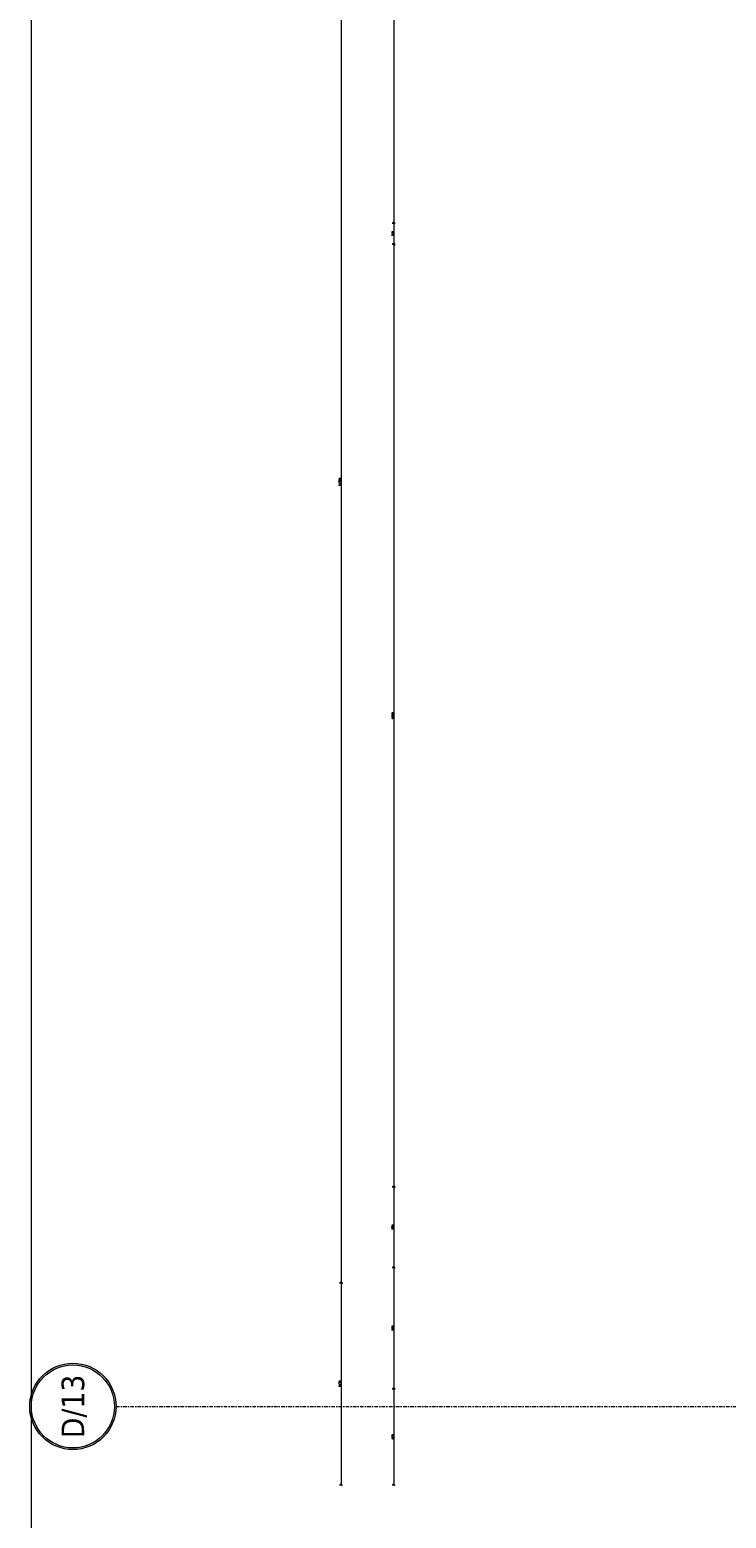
# Model space of a CAD drawing. Header units: millimetres. Extents: x -1893473 to 1546619, y -568027 to 942944.
# Tile 6 of 256: x 132563 to 137503, y -513772 to -503224. Entities that reach past the tile are written whole.
import ezdxf
from ezdxf.enums import TextEntityAlignment as Align

# ---------------------------------------------------------------- set-up
doc = ezdxf.new("R2010")
doc.units = ezdxf.units.MM
doc.header["$LTSCALE"] = 0.2
doc.linetypes.add('DASHDOT', pattern=[25.4, 12.7, -6.35, 0, -6.35])
doc.layers.get('0').update_dxf_attribs({"lineweight": 0})
for name, color, linetype, lineweight in [('!! 0_Opis_pom', 9, 'Continuous', 13), ('!! 0_Osie', 1, 'DASHDOT', 13), ('!! 1_OPIS POM NOWE', 140, 'Continuous', 5), ('!! wymiary osi', 250, 'Continuous', 9), ('0-osie-tx', 66, 'Continuous', 9), ('P-Opis nadproża', 150, 'Continuous', 9), ('P-Osie', 1, 'DASHDOT', 18)]:
    doc.layers.add(name, color=color, linetype=linetype, lineweight=lineweight)
doc.layers.add('!! 0_ramki', color=251, linetype='Continuous', lineweight=9, plot=False)
doc.styles.add('ARIAL', font='tahoma.ttf')
doc.styles.add('TAHOMA', font='tahoma.ttf')
doc.styles.add('TXT', font='simplex.shx')
doc.dimstyles.new('DIM50', dxfattribs={"dimscale": 5, "dimtxt": 2.5, "dimasz": 1.5, "dimexe": 0, "dimexo": 0, "dimgap": 0.5, "dimtad": 1, "dimdec": 4, "dimrnd": 0.5, "dimdsep": 46, "dimtxsty": 'TXT', "dimblk1": 'TICK1', "dimblk2": 'TICK1', "dimsah": 1, "dimcen": 0, "dimse1": 1, "dimse2": 1, "dimclrd": 1, "dimclre": 7, "dimclrt": 9, "dimadec": 0, "dimazin": 0, "dimtfac": 1, "dimtdec": 4, "dimtmove": 2, "dimatfit": 3, "dimldrblk": 'TICK1', "dimfxl": 1, "dimtolj": 1, "dimarcsym": 0})

# ---------------------------------------------------------------- blocks, each defined once
blk = doc.blocks.new('*U12')
h = blk.add_hatch(color=256)
edge = h.paths.add_edge_path()
edge.add_arc((0, 0), 30.6, 0, 360)
edge = h.paths.add_edge_path(flags=17)
edge.add_arc((0, 0), 29.4, 0, 360)
for radius in [30.6, 29.4]:
    blk.add_circle((0, 0), radius)
at = {"style": 'TAHOMA', "flags": 8}
blk.add_attdef('ANSICHTSNUMMER', text='', height=16, dxfattribs=at).set_placement((0, 0), align=Align.MIDDLE_CENTER)
blk = doc.blocks.new('BLOK OSI')
at = {"layer": 'P-Osie'}
blk.add_lwpolyline([(48625.5, -199526.1), (52491.5, -199526.1)], dxfattribs=at)
at = {"layer": '0-osie-tx'}
ref = blk.add_blockref('*U12', (48594.9, -199526.1), dxfattribs=dict(at, rotation=270))
ref.add_attrib('ANSICHTSNUMMER', 'D/13', dxfattribs={"layer": '0', "height": 16, "rotation": 90, "style": 'TAHOMA', "flags": 8}).set_placement((48594.9, -199526.1), align=Align.MIDDLE_CENTER)
blk = doc.blocks.new('TICK1')
at = {"color": 2}
blk.add_line((-1, -1), (1, 1), dxfattribs=at)
at = {"color": 0}
for p, q in [((0, 0), (-1, 0)), ((0, -1.4), (0, 1.4))]:
    blk.add_line(p, q, dxfattribs=at)
blk = doc.blocks.new('*D1307')
at = {"layer": '!! wymiary osi', "color": 1, "lineweight": -2, "transparency": 16777216}
blk.add_line((263004, -506661), (263004, -517996), dxfattribs=at)
at = {"layer": 'DEFPOINTS', "color": 0, "transparency": 16777216}
for p in [(267440, -506654), (263004, -518004), (266660, -518004)]:
    blk.add_point(p, dxfattribs=at)
at = {"layer": '!! wymiary osi', "color": 1, "lineweight": -2, "transparency": 16777216, "xscale": 7.5, "yscale": 7.5, "zscale": 7.5}
for p, rotation in [((263004, -506654), 90), ((263004, -518004), 270)]:
    blk.add_blockref('TICK1', p, dxfattribs=dict(at, rotation=rotation))
at = {"layer": '!! wymiary osi', "color": 9, "transparency": 16777216, "insert": (262995, -512329), "char_height": 12.5, "attachment_point": 5, "rotation": 90, "style": 'TXT'}
blk.add_mtext('\\A1;11350', dxfattribs=at)
blk = doc.blocks.new('*D1308')
at = {"layer": '!! wymiary osi', "color": 1, "lineweight": -2, "transparency": 16777216}
blk.add_line((263004, -518011), (263004, -519426), dxfattribs=at)
at = {"layer": 'DEFPOINTS', "color": 0, "transparency": 16777216}
for p in [(266660, -518004), (263004, -519434), (270260, -519434)]:
    blk.add_point(p, dxfattribs=at)
at = {"layer": '!! wymiary osi', "color": 1, "lineweight": -2, "transparency": 16777216, "xscale": 7.5, "yscale": 7.5, "zscale": 7.5}
for p, rotation in [((263004, -518004), 90), ((263004, -519434), 270)]:
    blk.add_blockref('TICK1', p, dxfattribs=dict(at, rotation=rotation))
at = {"layer": '!! wymiary osi', "color": 9, "transparency": 16777216, "insert": (262995, -518719), "char_height": 12.5, "attachment_point": 5, "rotation": 90, "style": 'TXT'}
blk.add_mtext('\\A1;1430', dxfattribs=at)
blk = doc.blocks.new('*D1314')
at = {"layer": '!! wymiary osi', "color": 1, "lineweight": -2, "transparency": 16777216}
blk.add_line((263377, -507111), (263377, -510486), dxfattribs=at)
at = {"layer": 'DEFPOINTS', "color": 0, "transparency": 16777216}
for p in [(268110, -507104), (263377, -510494), (268110, -510494)]:
    blk.add_point(p, dxfattribs=at)
at = {"layer": '!! wymiary osi', "color": 1, "lineweight": -2, "transparency": 16777216, "xscale": 7.5, "yscale": 7.5, "zscale": 7.5}
for p, rotation in [((263377, -507104), 90), ((263377, -510494), 270)]:
    blk.add_blockref('TICK1', p, dxfattribs=dict(at, rotation=rotation))
at = {"layer": '!! wymiary osi', "color": 9, "transparency": 16777216, "insert": (263369, -508799), "char_height": 12.5, "attachment_point": 5, "rotation": 90, "style": 'TXT'}
blk.add_mtext('\\A1;3390', dxfattribs=at)
blk = doc.blocks.new('*D1315')
at = {"layer": '!! wymiary osi', "color": 1, "lineweight": -2, "transparency": 16777216}
blk.add_line((263377, -510501), (263377, -510636), dxfattribs=at)
at = {"layer": 'DEFPOINTS', "color": 0, "transparency": 16777216}
for p in [(268110, -510494), (263377, -510644), (268110, -510644)]:
    blk.add_point(p, dxfattribs=at)
at = {"layer": '!! wymiary osi', "color": 1, "lineweight": -2, "transparency": 16777216, "xscale": 7.5, "yscale": 7.5, "zscale": 7.5}
for p, rotation in [((263377, -510494), 90), ((263377, -510644), 270)]:
    blk.add_blockref('TICK1', p, dxfattribs=dict(at, rotation=rotation))
at = {"layer": '!! wymiary osi', "color": 9, "transparency": 16777216, "insert": (263369, -510569), "char_height": 12.5, "attachment_point": 5, "rotation": 90, "style": 'TXT'}
blk.add_mtext('\\A1;150', dxfattribs=at)
blk = doc.blocks.new('*D1316')
at = {"layer": '!! wymiary osi', "color": 1, "lineweight": -2, "transparency": 16777216}
blk.add_line((263377, -510651), (263377, -517316), dxfattribs=at)
at = {"layer": 'DEFPOINTS', "color": 0, "transparency": 16777216}
for p in [(268110, -510644), (263377, -517324), (268110, -517324)]:
    blk.add_point(p, dxfattribs=at)
at = {"layer": '!! wymiary osi', "color": 1, "lineweight": -2, "transparency": 16777216, "xscale": 7.5, "yscale": 7.5, "zscale": 7.5}
for p, rotation in [((263377, -510644), 90), ((263377, -517324), 270)]:
    blk.add_blockref('TICK1', p, dxfattribs=dict(at, rotation=rotation))
at = {"layer": '!! wymiary osi', "color": 9, "transparency": 16777216, "insert": (263369, -513984), "char_height": 12.5, "attachment_point": 5, "rotation": 90, "style": 'TXT'}
blk.add_mtext('\\A1;6680', dxfattribs=at)
blk = doc.blocks.new('*D1317')
at = {"layer": '!! wymiary osi', "color": 1, "lineweight": -2, "transparency": 16777216}
blk.add_line((263377, -517331), (263377, -517886), dxfattribs=at)
at = {"layer": 'DEFPOINTS', "color": 0, "transparency": 16777216}
for p in [(268110, -517324), (263377, -517894), (268110, -517894)]:
    blk.add_point(p, dxfattribs=at)
at = {"layer": '!! wymiary osi', "color": 1, "lineweight": -2, "transparency": 16777216, "xscale": 7.5, "yscale": 7.5, "zscale": 7.5}
for p, rotation in [((263377, -517324), 90), ((263377, -517894), 270)]:
    blk.add_blockref('TICK1', p, dxfattribs=dict(at, rotation=rotation))
at = {"layer": '!! wymiary osi', "color": 9, "transparency": 16777216, "insert": (263369, -517609), "char_height": 12.5, "attachment_point": 5, "rotation": 90, "style": 'TXT'}
blk.add_mtext('\\A1;570', dxfattribs=at)
blk = doc.blocks.new('*D1318')
at = {"layer": '!! wymiary osi', "color": 1, "lineweight": -2, "transparency": 16777216}
blk.add_line((263377, -517901), (263377, -518746), dxfattribs=at)
at = {"layer": 'DEFPOINTS', "color": 0, "transparency": 16777216}
for p in [(268110, -517894), (263377, -518754), (270980, -518754)]:
    blk.add_point(p, dxfattribs=at)
at = {"layer": '!! wymiary osi', "color": 1, "lineweight": -2, "transparency": 16777216, "xscale": 7.5, "yscale": 7.5, "zscale": 7.5}
for p, rotation in [((263377, -517894), 90), ((263377, -518754), 270)]:
    blk.add_blockref('TICK1', p, dxfattribs=dict(at, rotation=rotation))
at = {"layer": '!! wymiary osi', "color": 9, "transparency": 16777216, "insert": (263369, -518324), "char_height": 12.5, "attachment_point": 5, "rotation": 90, "style": 'TXT'}
blk.add_mtext('\\A1;860', dxfattribs=at)
blk = doc.blocks.new('*D1319')
at = {"layer": '!! wymiary osi', "color": 1, "lineweight": -2, "transparency": 16777216}
blk.add_line((263377, -518761), (263377, -519426), dxfattribs=at)
at = {"layer": 'DEFPOINTS', "color": 0, "transparency": 16777216}
for p in [(270980, -518754), (263377, -519434), (271030, -519434)]:
    blk.add_point(p, dxfattribs=at)
at = {"layer": '!! wymiary osi', "color": 1, "lineweight": -2, "transparency": 16777216, "xscale": 7.5, "yscale": 7.5, "zscale": 7.5}
for p, rotation in [((263377, -518754), 90), ((263377, -519434), 270)]:
    blk.add_blockref('TICK1', p, dxfattribs=dict(at, rotation=rotation))
at = {"layer": '!! wymiary osi', "color": 9, "transparency": 16777216, "insert": (263369, -519094), "char_height": 12.5, "attachment_point": 5, "rotation": 90, "style": 'TXT'}
blk.add_mtext('\\A1;680', dxfattribs=at)
blk = doc.blocks.new('A$C2EB40A8D')
at = {"layer": '!! 0_ramki'}
blk.add_lwpolyline([(-31093.9525, 4834.99151), (10906.0475, 4834.99151), (10906.0475, -24865.00849), (-31093.9525, -24865.00849)], close=True, dxfattribs=at)
at = {"layer": '!! 0_Osie', "xscale": 10, "yscale": 10, "zscale": 10}
blk.add_blockref('BLOK OSI', (-516748.24414, 1976683.397), dxfattribs=at)
at = {"layer": '!! 0_Opis_pom', "ltscale": 0.7, "style": 'ARIAL'}
for tag, p in [('B1,21', (-891.77727, 31796.97458)), ('A1,16', (-13651.31084, 31587.95236)), ('B1,19', (-5798.61305, 31587.22944)), ('B1/17', (-9701.43347, 31565.05244)), ('1,22', (4526.58954, 31507.65132)), ('1,23', (10805.41388, 31565.05244)), ('A1,1', (-16866.13618, 31459.3792)), ('B1,18', (-7791.62894, 31330.08444)), ('B1,20', (-2961.4347, 31167.05787)), ('A1,6', (-19287.17717, 30923.71998)), ('B1,1', (14135.63445, 30913.92963)), ('B1,3', (17346.74696, 30023.81022)), ('B1,4', (29817.71501, 29157.67457)), ('A1,5', (-23454.5385, 28820.77901)), ('A1,2', (-17502.57721, 28602.57524)), ('B1,2D', (2616.16402, 28559.52261)), ('A1,15', (-13651.31084, 28261.46046)), ('B1,4', (29883.58177, 28158.35876)), ('B1,2B', (18801.54781, 27650.12382)), ('B1,2A', (13086.7373, 27376.04393)), ('A1,3', (-16846.27912, 25980.40356)), ('B1,8', (9089.53994, 25356.27639)), ('B1,6', (31915.87888, 23754.79829)), ('A1,4', (-24010.17576, 23559.17399)), ('B1,14', (-11621.32288, 23261.44183)), ('B1,13', (-3080.55208, 22924.09997)), ('B1,10', (3982.60923, 22874.21277)), ('B1,5', (29245.49088, 22896.69268)), ('B1,9', (5634.43488, 22623.92098)), ('B1,2C', (13327.26639, 22378.5328)), ('B1,7', (16398.41175, 22348.28836)), ('B1,11', (5553.20442, 20939.83877)), ('B1,12', (3693.27174, 20628.72148)), ('C1,3', (5969.08376, 16336.01084)), ('C1,2', (11955.93711, 11671.55655)), ('C1,1', (15659.17205, 11415.94196)), ('C1,4', (5140.00888, 9205.5831)), ('C1,5', (5680.4486, 6154.54995)), ('C1,10', (16327.05085, 6080.66085)), ('C1,9', (16526.57171, 3173.45283)), ('C1,6', (6367.37903, 2771.84181)), ('D0,18', (-1981.87701, -110.73158)), ('D0,7', (-13531.42299, -1159.67649)), ('C1,7', (7275.77161, -1303.00991)), ('D0,17', (2064.87671, -1345.69113)), ('D0,3', (-9324.21674, -1442.63631)), ('D0,6', (-17529.61851, -1957.37463)), ('D0,10', (-21369.4432, -2140.60378)), ('D,09', (-12990.08379, -2746.32902)), ('D0,2', (-5516.19514, -3101.87722)), ('D0,16', (2266.73061, -3284.15369)), ('D0,8', (-14357.79539, -3567.69719)), ('D0,5', (-10461.54478, -3629.26575)), ('D0,4', (-8396.53404, -4353.7937)), ('D0,15', (1974.41895, -5205.84774)), ('D0,1', (-5633.49598, -5662.48534)), ('D0,11', (-23334.09291, -6045.78706)), ('D0,12', (-22436.85763, -9302.9678)), ('D0,13', (-22436.85763, -11581.16526)), ('D0,14', (-13645.94445, -11884.57769))]:
    blk.add_attdef(tag, text='', height=119.68, dxfattribs=at).set_placement(p, align=Align.MIDDLE_CENTER)
at = {"layer": '!! 1_OPIS POM NOWE', "style": 'ARIAL'}
for tag, p in [('C1.7A', (7769.3756, 685.765)), ('C1.7C', (7655.80151, -2045.04756)), ('C1.8B', (10935.93068, -2107.41983)), ('C1.8A', (13897.39715, -2120.69016)), ('C1.7B', (8274.43201, -3270.18959)), ('E1.2', (16701.02923, -5331.07351)), ('E1.5E', (21974.23379, -5463.99012)), ('E1.1', (8357.81567, -5851.01076)), ('E1.5D', (24989.27391, -5785.36474)), ('E1.5C', (25222.53959, -6394.64172)), ('E1.5B', (27694.70831, -7009.86571)), ('E1.6', (5279.46063, -8141.28746)), ('E1.5A', (25547.9555, -8495.18994)), ('E1.5F', (22414.7084, -9822.66389)), ('E1.5G', (23977.19473, -9792.46695)), ('E1,4', (13935.69867, -10458.20073)), ('E1.5L', (28030.8296, -11267.7725)), ('E1.3', (5639.18862, -11994.01941)), ('E1.5H', (23988.49716, -12231.38049)), ('E1.5K', (27714.73934, -12977.98364)), ('E1.5I', (22290.68736, -13989.9049)), ('E1.5J', (27095.71534, -16088.17469))]:
    blk.add_attdef(tag, text='', height=119.68, dxfattribs=at).set_placement(p, align=Align.MIDDLE_CENTER)
at = {"layer": '!! wymiary osi'}
for base, p1, p2, picture, middle in [((-28896.73244, -17702.48603), (-24461.12989, -6352.48603), (-25241.12989, -17702.48603), '*D1307', (-28905.48244, -12027.48603)), ((-28523.51658, -10192.48603), (-23791.12989, -6802.48603), (-23791.12989, -10192.48603), '*D1314', (-28532.26658, -8497.48603)), ((-28523.51658, -10342.48603), (-23791.12989, -10192.48603), (-23791.12989, -10342.48603), '*D1315', (-28532.26658, -10267.48603)), ((-28523.51658, -17022.48603), (-23791.12989, -10342.48603), (-23791.12989, -17022.48603), '*D1316', (-28532.26658, -13682.48603)), ((-28523.51658, -17592.48603), (-23791.12989, -17022.48603), (-23791.12989, -17592.48603), '*D1317', (-28532.26658, -17307.48603)), ((-28523.51658, -18452.48603), (-23791.12989, -17592.48603), (-20921.12989, -18452.48603), '*D1318', (-28532.26658, -18022.48603)), ((-28896.73244, -19132.48603), (-25241.12989, -17702.48603), (-21641.12989, -19132.48603), '*D1308', (-28905.48244, -18417.48603)), ((-28523.51658, -19132.48603), (-20921.12989, -18452.48603), (-20871.12989, -19132.48603), '*D1319', (-28532.26658, -18792.48603))]:
    dim = blk.add_linear_dim(base=base, p1=p1, p2=p2, angle=90, dimstyle='DIM50', dxfattribs=at)
    dim.commit()
    dim.dimension.update_dxf_attribs({"geometry": picture, "text_midpoint": middle, "insert": (-291900.79406, 500301.26018)})

msp = doc.modelspace()

# ---------------------------------------------------------------- block references
at = {"layer": 'P-Opis nadproża', "color": 4}
msp.add_blockref('A$C2EB40A8D', (163667.94092, -494401.63474), dxfattribs=at)

doc.saveas('drawing.dxf')
